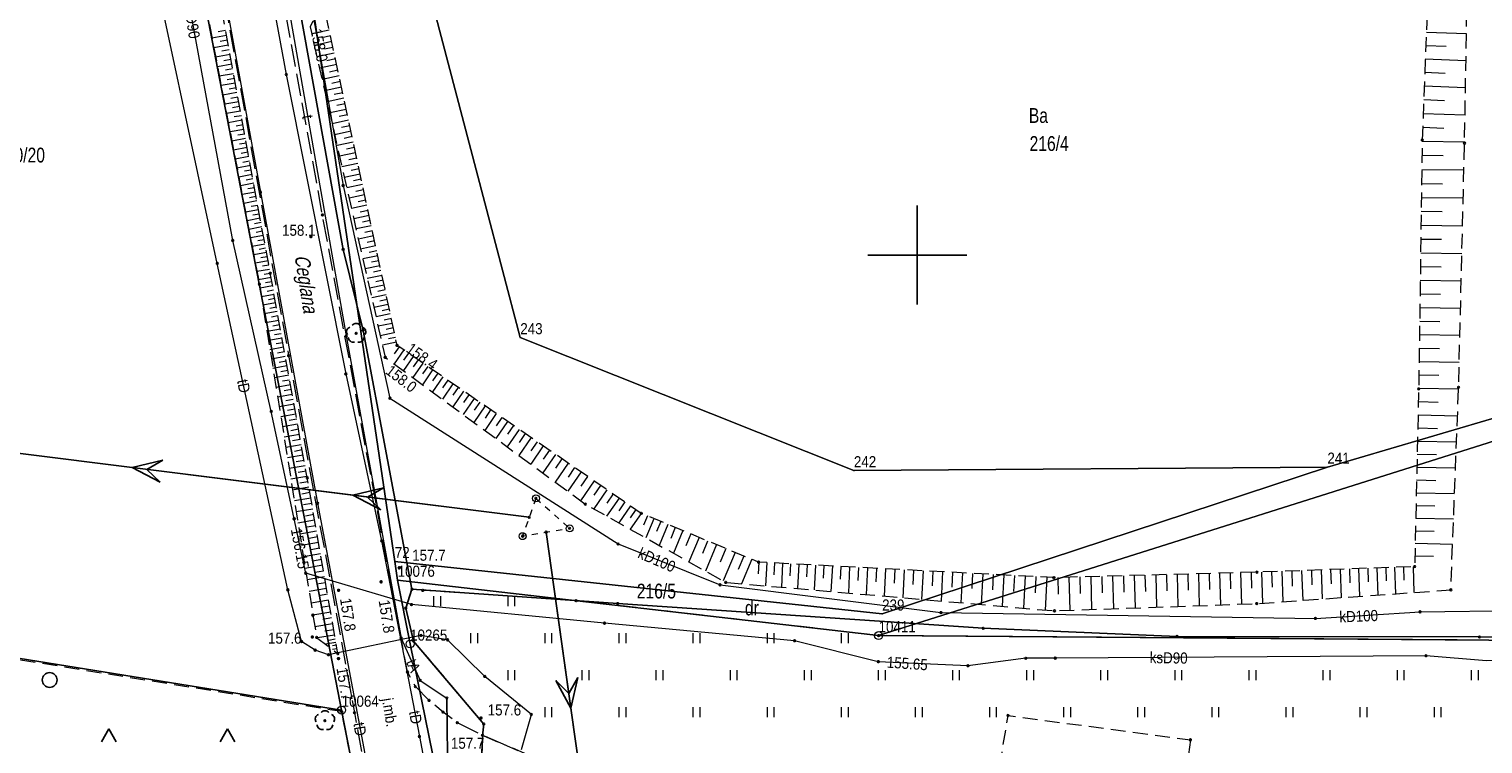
# Model space of a CAD drawing. Header units: metres. Extents: x 5548743 to 5556416, y 5707500 to 5714000.
# Tile 80 of 244: x 5554610 to 5554757, y 5709450 to 5709523. Entities that reach past the tile are written whole.
import ezdxf
from ezdxf.enums import TextEntityAlignment as Align

# ---------------------------------------------------------------- set-up
doc = ezdxf.new("R2010")
doc.units = ezdxf.units.M
for name, pattern in [('1.5_0.75', [2.25, 1.5, -0.75]), ('2.25_0.75', [3, 2.25, -0.75]), ('219-1000', [0]), ('otob_1000', [0]), ('suep_wn_1000', [0]), ('supp_1000', [1.25, 0.625, -0.625])]:
    doc.linetypes.add(name, pattern=pattern)
doc.layers.get('0').update_dxf_attribs({"color": 2, "lineweight": 5})
doc.styles.get("Standard").update_dxf_attribs({"font": 'Working1250', "width": 0.75})
doc.linetypes.add('902-1000', pattern='A,5,0,[1,ksztalty.shx,S=1,R=0,X=0,Y=0],5', length=10)

# ---------------------------------------------------------------- blocks, each defined once
blk = doc.blocks.new('203')
at = {"linetype": 'Continuous', "lineweight": 0}
h = blk.add_hatch(color=0, dxfattribs=at)
edge = h.paths.add_edge_path()
edge.add_arc((0, 0), 0.09, 0, 360)
blk = doc.blocks.new('202')
at = {"color": 0, "linetype": 'Continuous', "lineweight": 0}
blk.add_circle((0, 0), 0.4, dxfattribs=at)
blk = doc.blocks.new('TU04')
at = {"color": 0, "linetype": 'Continuous', "lineweight": 13}
for p, q in [((0, 0), (0, 1)), ((0.7, 0), (0.7, 1))]:
    blk.add_line(p, q, dxfattribs=at)
blk = doc.blocks.new('SUEP3')
at = {"color": 0, "linetype": 'Continuous'}
for p, q in [((0, 0), (18.004, 0)), ((18.004, 0), (15.004, 1.125)), ((15.004, 1.125), (16.504, 0)), ((18.004, 0), (15.004, -1.125)), ((16.504, 0), (15.004, -1.125)), ((18.004, 0), (40.504, 0)), ((40.504, 0), (37.504, 1.125)), ((37.504, 1.125), (39.004, 0)), ((40.504, 0), (37.504, -1.125)), ((39.004, 0), (37.504, -1.125))]:
    blk.add_line(p, q, dxfattribs=at)
blk = doc.blocks.new('SM05')
at = {"color": 0, "linetype": 'Continuous', "lineweight": 13}
blk.add_circle((0, 0), 0.35, dxfattribs=at)
blk = doc.blocks.new('PW01')
at = {"linetype": 'Continuous', "lineweight": 13}
h = blk.add_hatch(color=0, dxfattribs=at)
edge = h.paths.add_edge_path()
edge.add_arc((0, 0), 0.18, 0, 360)
blk = doc.blocks.new('OP021')
at = {"linetype": 'Continuous', "lineweight": 13}
h = blk.add_hatch(color=0, dxfattribs=at)
edge = h.paths.add_edge_path()
edge.add_arc((0, 0), 0.1, 0, 360)
at = {"color": 0, "linetype": 'Continuous', "lineweight": -3}
for centre, start, end in [((-0.476, 0.154), 110.388, 213.756), ((0, 0.5), 38.316, 141.684), ((0.476, 0.154), 326.244, 69.612), ((-0.294, -0.404), 182.272, 285.64), ((0.294, -0.404), 254.36, 357.728), ((0.294, -0.404), 254.36, 357.728)]:
    blk.add_arc(centre, 0.5, start, end, dxfattribs=at)
blk = doc.blocks.new('OTZK3')
at = {"color": 0, "linetype": 'Continuous'}
for p, q in [((-0.75, -0.433), (0, 0.866)), ((0, 0.866), (0.75, -0.433))]:
    blk.add_line(p, q, dxfattribs=at)
blk = doc.blocks.new('OTZK1')
at = {"color": 0, "linetype": 'Continuous'}
blk.add_circle((0, 0), 0.75, dxfattribs=at)
blk = doc.blocks.new('PIKIETAW1891')
at = {"color": 0}
blk.add_circle((0, 0), 0.09, dxfattribs=at)
blk = doc.blocks.new('RAMKA1000K')
at = {"color": 0}
for p, q in [((295, 500), (305, 500)), ((300, 495), (300, 500)), ((300, 0), (300, 5)), ((295, 0), (305, 0))]:
    blk.add_line(p, q, dxfattribs=at)

msp = doc.modelspace()

# ---------------------------------------------------------------- linework, layer by layer
at = {"layer": '000 Inne (niezydentyfikowane)', "color": 7, "linetype": 'CONTINUOUS', "lineweight": 18, "flags": 128}
for points in [[(5554630.09, 5709522.23), (5554628.62, 5709521.96)], [(5554630, 5709522.72), (5554629.26, 5709522.59)], [(5554640.48, 5709522.78), (5554638.71, 5709522.4)], [(5554640.61, 5709522.19), (5554639.73, 5709522)], [(5554751.52, 5709522.57), (5554755.57, 5709522.42)], [(5554630.27, 5709521.26), (5554628.81, 5709520.99)], [(5554630.18, 5709521.75), (5554629.45, 5709521.61)], [(5554630.36, 5709520.77), (5554629.63, 5709520.64)], [(5554640.74, 5709521.61), (5554638.98, 5709521.23)], [(5554640.86, 5709521.02), (5554639.99, 5709520.83)], [(5554751.47, 5709521.22), (5554753.51, 5709521.15)], [(5554630.45, 5709520.29), (5554628.99, 5709520.02)], [(5554630.63, 5709519.32), (5554629.18, 5709519.06)], [(5554630.54, 5709519.8), (5554629.81, 5709519.67)], [(5554640.99, 5709520.44), (5554639.24, 5709520.07)], [(5554641.24, 5709519.29), (5554639.5, 5709518.91)], [(5554641.11, 5709519.86), (5554640.24, 5709519.68)], [(5554751.41, 5709519.87), (5554755.52, 5709519.71)], [(5554630.8, 5709518.36), (5554629.36, 5709518.1)], [(5554630.71, 5709518.84), (5554629.99, 5709518.71)], [(5554630.89, 5709517.89), (5554630.17, 5709517.75)], [(5554641.48, 5709518.14), (5554639.76, 5709517.77)], [(5554641.36, 5709518.71), (5554640.5, 5709518.53)], [(5554751.36, 5709518.5), (5554753.43, 5709518.42)], [(5554630.98, 5709517.41), (5554629.55, 5709517.15)], [(5554631.15, 5709516.46), (5554629.73, 5709516.2)], [(5554631.07, 5709516.93), (5554630.35, 5709516.8)], [(5554641.73, 5709517), (5554640.02, 5709516.63)], [(5554641.6, 5709517.57), (5554640.75, 5709517.38)], [(5554641.85, 5709516.43), (5554641, 5709516.25)], [(5554751.31, 5709517.12), (5554755.48, 5709516.96)], [(5554631.33, 5709515.52), (5554629.91, 5709515.26)], [(5554631.24, 5709515.99), (5554630.53, 5709515.86)], [(5554631.41, 5709515.05), (5554630.71, 5709514.92)], [(5554641.97, 5709515.87), (5554640.28, 5709515.51)], [(5554642.09, 5709515.31), (5554641.25, 5709515.13)], [(5554751.26, 5709515.74), (5554753.35, 5709515.66)], [(5554631.5, 5709514.58), (5554630.09, 5709514.32)], [(5554631.67, 5709513.64), (5554630.27, 5709513.39)], [(5554631.59, 5709514.11), (5554630.88, 5709513.98)], [(5554642.21, 5709514.75), (5554640.53, 5709514.39)], [(5554642.45, 5709513.64), (5554640.78, 5709513.28)], [(5554642.33, 5709514.19), (5554641.49, 5709514.01)], [(5554751.2, 5709514.34), (5554755.43, 5709514.18)], [(5554631.84, 5709512.72), (5554630.45, 5709512.46)], [(5554631.76, 5709513.18), (5554631.06, 5709513.05)], [(5554631.93, 5709512.25), (5554631.23, 5709512.13)], [(5554642.69, 5709512.53), (5554641.03, 5709512.18)], [(5554642.57, 5709513.09), (5554641.74, 5709512.91)], [(5554642.8, 5709511.99), (5554641.98, 5709511.81)], [(5554751.15, 5709512.94), (5554753.28, 5709512.85)], [(5554632.01, 5709511.79), (5554630.63, 5709511.54)], [(5554632.18, 5709510.88), (5554630.8, 5709510.62)], [(5554632.1, 5709511.33), (5554631.41, 5709511.21)], [(5554632.26, 5709510.42), (5554631.58, 5709510.29)], [(5554642.92, 5709511.44), (5554641.28, 5709511.09)], [(5554643.04, 5709510.89), (5554642.22, 5709510.72)], [(5554751.1, 5709511.52), (5554755.38, 5709511.46)], [(5554632.35, 5709509.96), (5554630.98, 5709509.71)], [(5554632.51, 5709509.06), (5554631.15, 5709508.81)], [(5554632.43, 5709509.51), (5554631.75, 5709509.38)], [(5554643.16, 5709510.35), (5554641.53, 5709510)], [(5554643.39, 5709509.27), (5554641.77, 5709508.93)], [(5554643.27, 5709509.81), (5554642.46, 5709509.64)], [(5554751.08, 5709510.1), (5554753.21, 5709510.07)], [(5554632.68, 5709508.15), (5554631.33, 5709507.9)], [(5554632.6, 5709508.6), (5554631.92, 5709508.48)], [(5554632.76, 5709507.7), (5554632.09, 5709507.58)], [(5554643.62, 5709508.2), (5554642.01, 5709507.86)], [(5554643.5, 5709508.74), (5554642.7, 5709508.56)], [(5554643.73, 5709507.67), (5554642.93, 5709507.5)], [(5554751.06, 5709508.67), (5554755.31, 5709508.61)], [(5554632.85, 5709507.26), (5554631.5, 5709507.01)], [(5554633.01, 5709506.36), (5554631.67, 5709506.12)], [(5554632.93, 5709506.81), (5554632.26, 5709506.69)], [(5554643.85, 5709507.14), (5554642.25, 5709506.8)], [(5554644.07, 5709506.09), (5554642.49, 5709505.75)], [(5554643.96, 5709506.61), (5554643.17, 5709506.44)], [(5554751.04, 5709507.25), (5554753.16, 5709507.22)], [(5554633.17, 5709505.48), (5554631.84, 5709505.23)], [(5554633.34, 5709504.59), (5554632.01, 5709504.35)], [(5554633.09, 5709505.92), (5554632.42, 5709505.8)], [(5554633.25, 5709505.03), (5554632.59, 5709504.91)], [(5554644.3, 5709505.04), (5554642.73, 5709504.7)], [(5554644.19, 5709505.56), (5554643.4, 5709505.39)], [(5554644.41, 5709504.52), (5554643.63, 5709504.35)], [(5554751.02, 5709505.84), (5554755.25, 5709505.78)], [(5554633.5, 5709503.72), (5554632.18, 5709503.47)], [(5554633.42, 5709504.15), (5554632.76, 5709504.03)], [(5554633.58, 5709503.28), (5554632.92, 5709503.16)], [(5554644.52, 5709504), (5554642.97, 5709503.67)], [(5554644.63, 5709503.48), (5554643.86, 5709503.32)], [(5554750.98, 5709503.02), (5554755.18, 5709502.96)], [(5554751, 5709504.43), (5554753.1, 5709504.4)], [(5554633.66, 5709502.84), (5554632.35, 5709502.6)], [(5554633.82, 5709501.98), (5554632.52, 5709501.74)], [(5554633.74, 5709502.41), (5554633.08, 5709502.29)], [(5554644.74, 5709502.97), (5554643.2, 5709502.64)], [(5554644.96, 5709501.95), (5554643.43, 5709501.62)], [(5554644.85, 5709502.46), (5554644.08, 5709502.29)], [(5554750.96, 5709501.62), (5554753.05, 5709501.59)], [(5554633.98, 5709501.11), (5554632.68, 5709500.87)], [(5554634.13, 5709500.25), (5554632.85, 5709500.02)], [(5554633.9, 5709501.54), (5554633.25, 5709501.42)], [(5554634.05, 5709500.68), (5554633.41, 5709500.56)], [(5554645.18, 5709500.93), (5554643.66, 5709500.6)], [(5554645.07, 5709501.44), (5554644.31, 5709501.27)], [(5554645.29, 5709500.43), (5554644.53, 5709500.26)], [(5554750.94, 5709500.22), (5554755.11, 5709500.16)], [(5554634.29, 5709499.4), (5554633.01, 5709499.17)], [(5554634.21, 5709499.83), (5554633.57, 5709499.71)], [(5554634.37, 5709498.98), (5554633.73, 5709498.86)], [(5554645.4, 5709499.92), (5554643.89, 5709499.6)], [(5554645.61, 5709498.92), (5554644.12, 5709498.6)], [(5554645.51, 5709499.42), (5554644.75, 5709499.26)], [(5554750.92, 5709498.83), (5554753, 5709498.8)], [(5554634.45, 5709498.55), (5554633.17, 5709498.32)], [(5554634.6, 5709497.71), (5554633.34, 5709497.48)], [(5554634.52, 5709498.13), (5554633.89, 5709498.02)], [(5554634.68, 5709497.29), (5554634.05, 5709497.17)], [(5554645.83, 5709497.93), (5554644.34, 5709497.61)], [(5554645.72, 5709498.43), (5554644.97, 5709498.27)], [(5554645.93, 5709497.44), (5554645.19, 5709497.28)], [(5554750.9, 5709497.44), (5554755.04, 5709497.38)], [(5554634.75, 5709496.87), (5554633.49, 5709496.64)], [(5554634.91, 5709496.01), (5554633.62, 5709495.78)], [(5554634.83, 5709496.44), (5554634.19, 5709496.32)], [(5554646.04, 5709496.95), (5554644.56, 5709496.63)], [(5554646.25, 5709495.97), (5554644.78, 5709495.66)], [(5554646.14, 5709496.46), (5554645.41, 5709496.3)], [(5554750.88, 5709496.06), (5554752.94, 5709496.03)], [(5554635.06, 5709495.15), (5554633.76, 5709494.91)], [(5554635.22, 5709494.27), (5554633.91, 5709494.03)], [(5554634.98, 5709495.58), (5554634.34, 5709495.46)], [(5554635.14, 5709494.71), (5554634.49, 5709494.59)], [(5554646.46, 5709495), (5554645, 5709494.69)], [(5554646.35, 5709495.48), (5554645.62, 5709495.33)], [(5554646.56, 5709494.52), (5554645.84, 5709494.36)], [(5554750.86, 5709494.68), (5554754.97, 5709494.62)], [(5554635.38, 5709493.38), (5554634.05, 5709493.14)], [(5554635.3, 5709493.83), (5554634.64, 5709493.71)], [(5554635.46, 5709492.94), (5554634.79, 5709492.81)], [(5554646.66, 5709494.04), (5554645.22, 5709493.73)], [(5554646.87, 5709493.08), (5554645.44, 5709492.78)], [(5554646.77, 5709493.56), (5554646.05, 5709493.41)], [(5554750.84, 5709493.31), (5554752.89, 5709493.28)], [(5554635.54, 5709492.49), (5554634.19, 5709492.24)], [(5554635.71, 5709491.58), (5554634.34, 5709491.33)], [(5554635.62, 5709492.03), (5554634.95, 5709491.91)], [(5554647.07, 5709492.13), (5554645.65, 5709491.83)], [(5554646.97, 5709492.61), (5554646.26, 5709492.45)], [(5554647.18, 5709491.66), (5554646.47, 5709491.5)], [(5554750.82, 5709491.94), (5554754.91, 5709491.88)], [(5554635.87, 5709490.66), (5554634.49, 5709490.41)], [(5554635.79, 5709491.12), (5554635.1, 5709490.99)], [(5554635.96, 5709490.19), (5554635.26, 5709490.07)], [(5554647.28, 5709491.17), (5554645.87, 5709490.86)], [(5554648.02, 5709490.39), (5554647.05, 5709488.98)], [(5554647.55, 5709490.71), (5554647.07, 5709490.01)], [(5554648.5, 5709490.06), (5554648.01, 5709489.35)], [(5554750.8, 5709490.57), (5554752.84, 5709490.54)], [(5554636.04, 5709489.72), (5554634.64, 5709489.47)], [(5554636.21, 5709488.78), (5554634.79, 5709488.52)], [(5554636.13, 5709489.25), (5554635.42, 5709489.13)], [(5554636.3, 5709488.3), (5554635.59, 5709488.17)], [(5554648.98, 5709489.73), (5554647.99, 5709488.29)], [(5554649.96, 5709489.06), (5554648.95, 5709487.59)], [(5554649.47, 5709489.39), (5554648.97, 5709488.67)], [(5554650.95, 5709488.37), (5554649.92, 5709486.87)], [(5554650.45, 5709488.71), (5554649.94, 5709487.97)], [(5554750.78, 5709489.21), (5554754.84, 5709489.15)], [(5554636.38, 5709487.82), (5554634.95, 5709487.56)], [(5554636.56, 5709486.86), (5554635.11, 5709486.59)], [(5554636.47, 5709487.34), (5554635.75, 5709487.21)], [(5554651.97, 5709487.67), (5554650.92, 5709486.14)], [(5554651.46, 5709488.02), (5554650.94, 5709487.26)], [(5554653.01, 5709486.95), (5554651.94, 5709485.39)], [(5554652.49, 5709487.31), (5554651.96, 5709486.54)], [(5554750.76, 5709487.86), (5554752.78, 5709487.83)], [(5554636.74, 5709485.88), (5554635.27, 5709485.61)], [(5554636.65, 5709486.37), (5554635.92, 5709486.24)], [(5554636.83, 5709485.38), (5554636.09, 5709485.25)], [(5554654.07, 5709486.22), (5554652.98, 5709484.63)], [(5554653.54, 5709486.59), (5554653, 5709485.8)], [(5554655.16, 5709485.48), (5554654.04, 5709483.85)], [(5554654.61, 5709485.85), (5554654.06, 5709485.05)], [(5554750.74, 5709486.5), (5554754.77, 5709486.45)], [(5554636.92, 5709484.88), (5554635.43, 5709484.61)], [(5554637.01, 5709484.38), (5554636.26, 5709484.25)], [(5554656.26, 5709484.72), (5554655.12, 5709483.05)], [(5554655.71, 5709485.1), (5554655.14, 5709484.28)], [(5554657.39, 5709483.94), (5554656.22, 5709482.24)], [(5554656.82, 5709484.33), (5554656.25, 5709483.49)], [(5554750.71, 5709485.16), (5554752.72, 5709485.11)], [(5554637.1, 5709483.88), (5554635.59, 5709483.61)], [(5554637.28, 5709482.86), (5554635.75, 5709482.59)], [(5554637.19, 5709483.37), (5554636.43, 5709483.24)], [(5554658.54, 5709483.15), (5554657.35, 5709481.42)], [(5554657.96, 5709483.54), (5554657.37, 5709482.69)], [(5554659.13, 5709482.74), (5554658.52, 5709481.87)], [(5554750.65, 5709482.49), (5554752.63, 5709482.44)], [(5554750.68, 5709483.82), (5554754.67, 5709483.73)], [(5554637.47, 5709481.83), (5554635.92, 5709481.55)], [(5554637.37, 5709482.35), (5554636.61, 5709482.21)], [(5554637.56, 5709481.31), (5554636.78, 5709481.17)], [(5554659.72, 5709482.34), (5554658.5, 5709480.57)], [(5554660.92, 5709481.51), (5554659.68, 5709479.71)], [(5554660.31, 5709481.93), (5554659.7, 5709481.03)], [(5554661.53, 5709481.09), (5554660.9, 5709480.18)], [(5554750.62, 5709481.16), (5554754.57, 5709481.07)], [(5554637.66, 5709480.79), (5554636.09, 5709480.51)], [(5554637.85, 5709479.73), (5554636.26, 5709479.45)], [(5554637.75, 5709480.26), (5554636.96, 5709480.12)], [(5554662.14, 5709480.67), (5554660.88, 5709478.83)], [(5554663.39, 5709479.81), (5554662.1, 5709477.93)], [(5554662.76, 5709480.24), (5554662.12, 5709479.31)], [(5554750.59, 5709479.84), (5554752.55, 5709479.8)], [(5554638.04, 5709478.66), (5554636.43, 5709478.37)], [(5554637.94, 5709479.2), (5554637.14, 5709479.06)], [(5554638.14, 5709478.12), (5554637.33, 5709477.98)], [(5554664.67, 5709478.93), (5554663.35, 5709477.01)], [(5554664.03, 5709479.37), (5554663.37, 5709478.42)], [(5554665.97, 5709478.03), (5554664.62, 5709476.07)], [(5554665.32, 5709478.48), (5554664.65, 5709477.51)], [(5554750.56, 5709478.53), (5554754.47, 5709478.44)], [(5554638.23, 5709477.58), (5554636.61, 5709477.29)], [(5554638.33, 5709477.04), (5554637.51, 5709476.89)], [(5554667.3, 5709477.12), (5554665.92, 5709475.12)], [(5554666.63, 5709477.58), (5554665.95, 5709476.59)], [(5554667.95, 5709476.67), (5554667.27, 5709475.67)], [(5554750.53, 5709477.23), (5554752.47, 5709477.18)], [(5554638.43, 5709476.49), (5554636.78, 5709476.2)], [(5554638.62, 5709475.39), (5554636.96, 5709475.1)], [(5554638.52, 5709475.94), (5554637.7, 5709475.79)], [(5554668.59, 5709476.23), (5554667.26, 5709474.29)], [(5554669.81, 5709475.39), (5554668.56, 5709473.57)], [(5554669.21, 5709475.8), (5554668.57, 5709474.86)], [(5554750.5, 5709475.93), (5554754.37, 5709475.84)], [(5554638.81, 5709474.27), (5554637.14, 5709473.98)], [(5554638.71, 5709474.83), (5554637.88, 5709474.69)], [(5554638.91, 5709473.71), (5554638.07, 5709473.57)], [(5554670.96, 5709474.6), (5554669.78, 5709472.88)], [(5554670.4, 5709474.99), (5554669.79, 5709474.1)], [(5554671.51, 5709474.22), (5554670.94, 5709473.39)], [(5554672.06, 5709473.84), (5554670.95, 5709472.23)], [(5554750.47, 5709474.64), (5554752.39, 5709474.6)], [(5554639.01, 5709473.15), (5554637.32, 5709472.86)], [(5554639.1, 5709472.59), (5554638.26, 5709472.44)], [(5554672.69, 5709473.58), (5554672.3, 5709472.64)], [(5554673.35, 5709473.3), (5554672.54, 5709471.35)], [(5554674.04, 5709473.02), (5554673.62, 5709472)], [(5554674.75, 5709472.72), (5554673.87, 5709470.6)], [(5554675.5, 5709472.41), (5554675.04, 5709471.31)], [(5554750.44, 5709473.36), (5554754.27, 5709473.27)], [(5554639.2, 5709472.02), (5554637.51, 5709471.73)], [(5554639.4, 5709470.88), (5554637.69, 5709470.59)], [(5554639.3, 5709471.45), (5554638.45, 5709471.31)], [(5554676.27, 5709472.09), (5554675.32, 5709469.8)], [(5554677.08, 5709471.75), (5554676.58, 5709470.56)], [(5554677.91, 5709471.41), (5554676.88, 5709468.93)], [(5554678.78, 5709471.04), (5554678.25, 5709469.76)], [(5554679.69, 5709470.67), (5554678.57, 5709467.99)], [(5554750.38, 5709470.81), (5554754.17, 5709470.72)], [(5554750.41, 5709472.08), (5554752.32, 5709472.04)], [(5554639.6, 5709469.73), (5554637.88, 5709469.43)], [(5554639.5, 5709470.31), (5554638.64, 5709470.16)], [(5554680.62, 5709470.28), (5554680.04, 5709468.89)], [(5554681.57, 5709469.89), (5554680.36, 5709466.99)], [(5554682.45, 5709469.52), (5554681.88, 5709468.15)], [(5554683.25, 5709469.19), (5554682.22, 5709466.71)], [(5554750.35, 5709469.55), (5554752.24, 5709469.5)], [(5554639.8, 5709468.58), (5554638.06, 5709468.27)], [(5554639.7, 5709469.16), (5554638.84, 5709469.01)], [(5554639.9, 5709467.99), (5554639.03, 5709467.84)], [(5554683.97, 5709468.9), (5554683.91, 5709467.73)], [(5554684.76, 5709468.86), (5554684.64, 5709466.5)], [(5554685.56, 5709468.82), (5554685.49, 5709467.62)], [(5554686.36, 5709468.77), (5554686.24, 5709466.36)], [(5554687.18, 5709468.73), (5554687.11, 5709467.51)], [(5554688, 5709468.69), (5554687.87, 5709466.22)], [(5554688.84, 5709468.64), (5554688.77, 5709467.4)], [(5554689.68, 5709468.6), (5554689.55, 5709466.08)], [(5554690.53, 5709468.55), (5554690.47, 5709467.28)], [(5554691.4, 5709468.51), (5554691.26, 5709465.93)], [(5554692.27, 5709468.46), (5554692.2, 5709467.16)], [(5554693.15, 5709468.42), (5554693.02, 5709465.78)], [(5554694.05, 5709468.37), (5554693.98, 5709467.03)], [(5554694.95, 5709468.32), (5554694.81, 5709465.62)], [(5554695.87, 5709468.27), (5554695.79, 5709466.91)], [(5554696.79, 5709468.22), (5554696.64, 5709465.46)], [(5554697.72, 5709468.18), (5554697.65, 5709466.78)], [(5554698.67, 5709468.13), (5554698.52, 5709465.3)], [(5554699.63, 5709468.08), (5554699.55, 5709466.65)], [(5554700.59, 5709468.02), (5554700.44, 5709465.13)], [(5554701.57, 5709467.97), (5554701.5, 5709466.51)], [(5554702.56, 5709467.92), (5554702.41, 5709464.96)], [(5554703.56, 5709467.87), (5554703.49, 5709466.37)], [(5554704.58, 5709467.82), (5554704.42, 5709464.79)], [(5554705.6, 5709467.76), (5554705.52, 5709466.23)], [(5554706.64, 5709467.71), (5554706.47, 5709464.61)], [(5554728.45, 5709467.72), (5554728.54, 5709464.49)], [(5554729.52, 5709467.75), (5554729.57, 5709466.14)], [(5554730.59, 5709467.78), (5554730.68, 5709464.57)], [(5554731.66, 5709467.81), (5554731.7, 5709466.21)], [(5554732.72, 5709467.84), (5554732.8, 5709464.64)], [(5554733.78, 5709467.86), (5554733.82, 5709466.27)], [(5554734.82, 5709467.9), (5554734.94, 5709464.74)], [(5554735.86, 5709467.93), (5554735.91, 5709466.37)], [(5554736.88, 5709467.97), (5554736.99, 5709464.89)], [(5554737.89, 5709468.01), (5554737.95, 5709466.48)], [(5554738.89, 5709468.04), (5554739, 5709465.03)], [(5554739.88, 5709468.08), (5554739.94, 5709466.59)], [(5554740.86, 5709468.11), (5554740.97, 5709465.17)], [(5554741.83, 5709468.15), (5554741.88, 5709466.69)], [(5554742.78, 5709468.18), (5554742.88, 5709465.3)], [(5554743.73, 5709468.21), (5554743.78, 5709466.79)], [(5554744.66, 5709468.25), (5554744.76, 5709465.44)], [(5554745.58, 5709468.28), (5554745.63, 5709466.89)], [(5554746.49, 5709468.31), (5554746.59, 5709465.57)], [(5554747.4, 5709468.35), (5554747.45, 5709466.99)], [(5554748.29, 5709468.38), (5554748.39, 5709465.69)], [(5554749.2, 5709468.41), (5554749.25, 5709467.08)], [(5554750.17, 5709468.44), (5554750.26, 5709465.83)], [(5554640.01, 5709467.41), (5554638.25, 5709467.1)], [(5554640.21, 5709466.23), (5554638.44, 5709465.92)], [(5554640.11, 5709466.82), (5554639.23, 5709466.67)], [(5554707.68, 5709467.65), (5554707.6, 5709466.09)], [(5554708.74, 5709467.6), (5554708.58, 5709464.43)], [(5554709.82, 5709467.54), (5554709.73, 5709465.94)], [(5554710.9, 5709467.48), (5554710.73, 5709464.24)], [(5554712, 5709467.43), (5554711.91, 5709465.79)], [(5554713.1, 5709467.37), (5554712.93, 5709464.05)], [(5554714.22, 5709467.34), (5554714.27, 5709465.66)], [(5554715.34, 5709467.37), (5554715.42, 5709464.03)], [(5554716.45, 5709467.4), (5554716.49, 5709465.73)], [(5554717.55, 5709467.43), (5554717.64, 5709464.1)], [(5554718.66, 5709467.46), (5554718.7, 5709465.8)], [(5554719.76, 5709467.49), (5554719.85, 5709464.18)], [(5554720.86, 5709467.52), (5554720.9, 5709465.87)], [(5554721.95, 5709467.55), (5554722.04, 5709464.26)], [(5554723.04, 5709467.58), (5554723.09, 5709465.94)], [(5554724.13, 5709467.61), (5554724.22, 5709464.34)], [(5554725.22, 5709467.63), (5554725.26, 5709466.01)], [(5554726.3, 5709467.66), (5554726.38, 5709464.42)], [(5554727.37, 5709467.69), (5554727.42, 5709466.07)], [(5554640.42, 5709465.04), (5554638.64, 5709464.73)], [(5554640.31, 5709465.64), (5554639.43, 5709465.48)], [(5554640.63, 5709463.85), (5554638.83, 5709463.54)], [(5554640.52, 5709464.45), (5554639.63, 5709464.29)], [(5554640.83, 5709462.65), (5554639.03, 5709462.34)], [(5554640.73, 5709463.25), (5554639.83, 5709463.09)], [(5554640.94, 5709462.06), (5554640.03, 5709461.91)], [(5554641.03, 5709461.52), (5554639.29, 5709461.22)], [(5554641.16, 5709460.77), (5554640.11, 5709460.59)], [(5554641.1, 5709461.1), (5554640.43, 5709460.98)], [(5554641.21, 5709460.48), (5554640.82, 5709460.41)], [(5554641.27, 5709460.12), (5554640.82, 5709460.04)]]:
    msp.add_lwpolyline(points, dxfattribs=at)
at = {"layer": '217-kontur klasyfikacyjny', "color": 3, "linetype": 'CONTINUOUS', "lineweight": 18, "flags": 128}
for points in [[(5554641.74, 5709453.92), (5554624.86, 5709541.35)], [(5554603.31, 5709460.1), (5554641.74, 5709453.92)]]:
    msp.add_lwpolyline(points, dxfattribs=at)
at = {"layer": '218-kontur użytku gruntowego', "color": 3, "linetype": 'CONTINUOUS', "lineweight": 18, "flags": 128}
for points in [[(5554635.85, 5709545.24), (5554647.12, 5709468.97)], [(5554647.12, 5709468.97), (5554635.85, 5709545.24)], [(5554656.24, 5709505.29), (5554646.14, 5709543.75)], [(5554646.14, 5709543.75), (5554656.24, 5709505.29)], [(5554641.74, 5709453.92), (5554624.86, 5709541.35)], [(5554624.86, 5709541.35), (5554641.74, 5709453.92)], [(5554659.82, 5709491.64), (5554656.24, 5709505.29)], [(5554656.24, 5709505.29), (5554659.82, 5709491.64)], [(5554693.58, 5709478.17), (5554659.82, 5709491.64)], [(5554659.82, 5709491.64), (5554693.58, 5709478.17)], [(5554773.55, 5709487.96), (5554741.5, 5709478.53)], [(5554741.5, 5709478.53), (5554773.55, 5709487.96)], [(5554696.08, 5709461.46), (5554773.37, 5709485.9)], [(5554741.5, 5709478.53), (5554693.58, 5709478.17)], [(5554693.58, 5709478.17), (5554741.5, 5709478.53)], [(5554741.5, 5709478.53), (5554696.44, 5709463.66)], [(5554696.44, 5709463.66), (5554741.5, 5709478.53)], [(5554696.44, 5709463.66), (5554647.12, 5709468.97)], [(5554647.12, 5709468.97), (5554647.41, 5709467.08)], [(5554647.12, 5709468.97), (5554696.44, 5709463.66)], [(5554647.41, 5709467.08), (5554647.12, 5709468.97)], [(5554647.41, 5709467.08), (5554696.08, 5709461.46)], [(5554647.41, 5709467.08), (5554648.67, 5709460.61)], [(5554696.08, 5709461.46), (5554647.41, 5709467.08)], [(5554648.67, 5709460.61), (5554647.41, 5709467.08)], [(5554648.67, 5709460.61), (5554652.12, 5709443.72)], [(5554652.12, 5709443.72), (5554648.67, 5709460.61)], [(5554771.07, 5709460.89), (5554696.08, 5709461.46)], [(5554641.74, 5709453.92), (5554603.31, 5709460.1)], [(5554603.31, 5709460.1), (5554641.74, 5709453.92)], [(5554651.5, 5709403.86), (5554641.74, 5709453.92)], [(5554641.74, 5709453.92), (5554651.5, 5709403.86)]]:
    msp.add_lwpolyline(points, dxfattribs=at)
at = {"layer": '219-działka ewidencyjna', "color": 7, "linetype": '219-1000', "lineweight": 18, "flags": 128}
for points in [[(5554632.15, 5709570.19), (5554647.12, 5709468.97)], [(5554646.14, 5709543.75), (5554659.82, 5709491.64)], [(5554624.86, 5709541.35), (5554641.74, 5709453.92)], [(5554659.82, 5709491.64), (5554693.58, 5709478.17)], [(5554773.55, 5709487.96), (5554741.5, 5709478.53)], [(5554773.37, 5709485.9), (5554696.08, 5709461.46)], [(5554693.58, 5709478.17), (5554741.5, 5709478.53)], [(5554741.5, 5709478.53), (5554696.44, 5709463.66)], [(5554647.12, 5709468.97), (5554647.41, 5709467.08)], [(5554647.12, 5709468.97), (5554696.44, 5709463.66)], [(5554647.41, 5709467.08), (5554696.08, 5709461.46)], [(5554647.41, 5709467.08), (5554648.67, 5709460.61)], [(5554648.67, 5709460.61), (5554652.12, 5709443.72)], [(5554696.08, 5709461.46), (5554771.07, 5709460.89)], [(5554641.74, 5709453.92), (5554603.31, 5709460.1)], [(5554651.5, 5709403.86), (5554641.74, 5709453.92)]]:
    msp.add_lwpolyline(points, dxfattribs=at)
at = {"layer": 'brama', "color": 7, "linetype": 'otob_1000', "lineweight": 18, "flags": 128}
msp.add_lwpolyline([(5554656, 5709451.36), (5554655.85, 5709447.23)], dxfattribs=at)
at = {"layer": 'jezdnia', "color": 7, "linetype": '2.25_0.75', "lineweight": 18, "flags": 128}
for points in [[(5554658.91, 5709371.87), (5554664.53, 5709372.48), (5554659.59, 5709396.48), (5554650.9, 5709444.26), (5554651.28, 5709445.47), (5554651.86, 5709446.44), (5554652.7, 5709447.03), (5554653.9, 5709447.4), (5554654.71, 5709447.41), (5554655.85, 5709447.23), (5554656, 5709451.36), (5554653.44, 5709452.64), (5554652, 5709453.72), (5554650.59, 5709454.9), (5554649.2, 5709456.29), (5554648.4, 5709457.78), (5554639.8, 5709504.06), (5554632.33, 5709545.21), (5554629.23, 5709561.24), (5554627.12, 5709570.55), (5554621.55, 5709603.11), (5554618.97, 5709615.17), (5554615.23, 5709635.78), (5554612.33, 5709652.7), (5554606.36, 5709651.55), (5554608.39, 5709640.6), (5554611.47, 5709624.79), (5554615.91, 5709599.59), (5554620.58, 5709573.98), (5554624.02, 5709556.46), (5554630.29, 5709523.6), (5554636.37, 5709489.81), (5554643.04, 5709453.66), (5554650.3, 5709414.32)], [(5554655.85, 5709447.23), (5554676.6, 5709437.82), (5554685.33, 5709434.23), (5554692.83, 5709431.86), (5554692.5, 5709432.29), (5554704.87, 5709428.45), (5554705.72, 5709431.93), (5554693.8, 5709436.12), (5554686.67, 5709438.35), (5554678.15, 5709441.88), (5554656, 5709451.36)]]:
    msp.add_lwpolyline(points, close=True, dxfattribs=at)
at = {"layer": 'obudowa ochronna przewodu', "color": 7, "linetype": 'CONTINUOUS', "lineweight": 25, "flags": 128}
msp.add_lwpolyline([(5554652.51, 5709443.5), (5554652.39, 5709455.14)], dxfattribs=at)
at = {"layer": 'ogrodzenie trwałe', "color": 7, "linetype": '902-1000', "lineweight": 25, "flags": 128}
for points in [[(5554648.86, 5709466.15), (5554643.91, 5709492.37), (5554641.9, 5709500.57), (5554630.47, 5709563.93), (5554629.61, 5709579.45), (5554629.45, 5709582.41), (5554624.87, 5709615.48)], [(5554648.86, 5709466.15), (5554648.23, 5709464.25), (5554649.01, 5709460.91), (5554656.12, 5709452.5), (5554656, 5709451.36)], [(5554648.86, 5709466.15), (5554669.68, 5709464.7), (5554706.67, 5709462.2), (5554726.29, 5709461.38), (5554756.89, 5709461.32), (5554778.66, 5709461.29), (5554805.35, 5709454.43), (5554810.55, 5709460.19), (5554840.58, 5709457.83), (5554834.53, 5709422.53), (5554832.35, 5709410.28), (5554831.48, 5709406.36), (5554825.25, 5709374.48), (5554810.05, 5709296.6), (5554795.08, 5709306.35), (5554793.8, 5709300.1), (5554775, 5709313.63), (5554743.52, 5709348.14), (5554699.15, 5709349.73)]]:
    msp.add_lwpolyline(points, dxfattribs=at)
at = {"layer": 'przewód elektroenergetyczny wysokiego napięcia', "color": 1, "linetype": 'suep_wn_1000', "lineweight": 18, "flags": 128}
for points in [[(5554538.84, 5709488.72), (5554660.73, 5709473.44)], [(5554660.73, 5709473.44), (5554538.84, 5709488.72)], [(5554662.44, 5709471.93), (5554679.64, 5709349.23)]]:
    msp.add_lwpolyline(points, dxfattribs=at)
at = {"layer": 'przewód kanalizacyjny', "color": 34, "linetype": 'CONTINUOUS', "lineweight": 18, "flags": 128}
for points in [[(5554733.3, 5709581.48), (5554720.41, 5709580.12), (5554678.09, 5709577.67), (5554631.02, 5709575.06), (5554632.06, 5709562.27), (5554637.77, 5709530.33), (5554641.89, 5709507.04), (5554646.63, 5709485.5), (5554669.73, 5709470.74), (5554680.04, 5709466.6), (5554702.39, 5709463.79), (5554740.29, 5709463.2), (5554750.88, 5709463.87), (5554780.95, 5709464.28)], [(5554842.08, 5709417.3), (5554842.25, 5709418.4), (5554836.18, 5709419.49), (5554838.34, 5709436.39), (5554839.81, 5709447.98), (5554797.81, 5709452.3), (5554792.63, 5709452.85), (5554781.04, 5709459.81), (5554757.59, 5709458.92), (5554751.48, 5709459.42), (5554713.96, 5709459.18), (5554710.97, 5709459.16), (5554705.12, 5709458.41), (5554696.05, 5709458.82), (5554687.58, 5709460.94), (5554668.34, 5709462.72), (5554648.81, 5709464.6), (5554638.11, 5709467.77), (5554634.62, 5709484.16), (5554630.72, 5709501.47), (5554626.03, 5709527), (5554621.64, 5709547.97)]]:
    msp.add_lwpolyline(points, dxfattribs=at)
at = {"layer": 'przewód telekomunikacyjny podziemny', "color": 30, "linetype": 'CONTINUOUS', "lineweight": 18, "flags": 128}
for points in [[(5554612.33, 5709652.7), (5554619.55, 5709609.98), (5554623.12, 5709589.54), (5554629.02, 5709556.89), (5554636.14, 5709518.27), (5554642.17, 5709487.96), (5554645.79, 5709471.05), (5554649.61, 5709451.24), (5554662.91, 5709380.65), (5554664.92, 5709368.69), (5554670.16, 5709351.61), (5554673.16, 5709333.79), (5554678.66, 5709299.63), (5554685.34, 5709263.51), (5554690.84, 5709235.53), (5554692.14, 5709229.68), (5554697.24, 5709225.07)], [(5554617.57, 5709627.13), (5554626.14, 5709581.23), (5554633.6, 5709540.88), (5554642.21, 5709491.81), (5554647.76, 5709461.21), (5554649.7, 5709456.93), (5554652.39, 5709455.14), (5554652.51, 5709443.5)], [(5554611.99, 5709620), (5554619.29, 5709585.94), (5554626.13, 5709546.96), (5554633.52, 5709506.36), (5554639.31, 5709474.86), (5554643.97, 5709450.04), (5554648.73, 5709423.61), (5554655.96, 5709386.68), (5554660.9, 5709362.42)], [(5554659.95, 5709449.93), (5554660.94, 5709453.48), (5554656.22, 5709457.33), (5554652.46, 5709461.03), (5554649.77, 5709461.48), (5554640.41, 5709459.52), (5554639.06, 5709459.99), (5554637.68, 5709460.86), (5554636.3, 5709466.1), (5554629.15, 5709499.15), (5554621.43, 5709535.3), (5554620.77, 5709538.78), (5554619.29, 5709542.63), (5554617.62, 5709548.65)]]:
    msp.add_lwpolyline(points, dxfattribs=at)
at = {"layer": 'skarpa nieumocniona', "color": 7, "linetype": '1.5_0.75', "lineweight": 18, "flags": 128}
for points in [[(5554613.55, 5709609.8), (5554614.32, 5709602.15), (5554615.19, 5709593.89), (5554615.72, 5709590.64), (5554621.43, 5709560.7), (5554623.75, 5709547.62), (5554624.93, 5709541.12), (5554633.42, 5709497.04), (5554638.83, 5709463.53), (5554639.21, 5709461.28), (5554641.36, 5709459.63), (5554638.26, 5709477.44), (5554634.52, 5709498.15), (5554628.08, 5709533.17), (5554624.15, 5709554.27), (5554618.08, 5709585.95)], [(5554613.55, 5709609.8), (5554614.32, 5709602.15), (5554615.19, 5709593.89), (5554615.72, 5709590.64), (5554621.43, 5709560.7), (5554623.75, 5709547.62), (5554624.93, 5709541.12), (5554633.42, 5709497.04), (5554638.83, 5709463.53), (5554639.21, 5709461.28), (5554641.36, 5709459.63), (5554638.26, 5709477.44), (5554634.52, 5709498.15), (5554628.08, 5709533.17), (5554624.15, 5709554.27), (5554618.08, 5709585.95)], [(5554639.86, 5709525.68), (5554638.55, 5709523.11), (5554646.15, 5709489.64), (5554666.4, 5709474.77), (5554680.61, 5709466.85), (5554713.88, 5709463.97), (5554734.35, 5709464.7), (5554753.99, 5709466.09), (5554754.78, 5709486.6), (5554755.38, 5709511.33), (5554755.81, 5709536.31), (5554756.26, 5709561.22), (5554756.74, 5709573.25), (5554755.99, 5709576.62), (5554752.46, 5709580.51), (5554746.98, 5709581.26), (5554708.92, 5709579.01), (5554678.41, 5709577.32), (5554643.89, 5709575.14), (5554636.03, 5709570.89), (5554631.69, 5709562.74), (5554634.42, 5709562.31), (5554638.29, 5709569.5), (5554652.29, 5709573.53), (5554679.25, 5709573.91), (5554708.96, 5709575.66), (5554732.15, 5709576.75), (5554746.94, 5709577.34), (5554751.11, 5709575.48), (5554753.07, 5709571.52), (5554752.58, 5709561.31), (5554752.04, 5709536.31), (5554751.1, 5709511.64), (5554750.74, 5709486.44), (5554750.33, 5709468.45), (5554734.38, 5709467.88), (5554713.81, 5709467.33), (5554683.94, 5709468.9), (5554672.06, 5709473.84), (5554647.35, 5709490.85)], [(5554639.86, 5709525.68), (5554638.55, 5709523.11), (5554646.15, 5709489.64), (5554666.4, 5709474.77), (5554680.61, 5709466.85), (5554713.88, 5709463.97), (5554734.35, 5709464.7), (5554753.99, 5709466.09), (5554754.78, 5709486.6), (5554755.38, 5709511.33), (5554755.81, 5709536.31), (5554756.26, 5709561.22), (5554756.74, 5709573.25), (5554755.99, 5709576.62), (5554752.46, 5709580.51), (5554746.98, 5709581.26), (5554708.92, 5709579.01), (5554678.41, 5709577.32), (5554643.89, 5709575.14), (5554636.03, 5709570.89), (5554631.69, 5709562.74), (5554634.42, 5709562.31), (5554638.29, 5709569.5), (5554652.29, 5709573.53), (5554679.25, 5709573.91), (5554708.96, 5709575.66), (5554732.15, 5709576.75), (5554746.94, 5709577.34), (5554751.11, 5709575.48), (5554753.07, 5709571.52), (5554752.58, 5709561.31), (5554752.04, 5709536.31), (5554751.1, 5709511.64), (5554750.74, 5709486.44), (5554750.33, 5709468.45), (5554734.38, 5709467.88), (5554713.81, 5709467.33), (5554683.94, 5709468.9), (5554672.06, 5709473.84), (5554647.35, 5709490.85)]]:
    msp.add_lwpolyline(points, close=True, dxfattribs=at)
at = {"layer": 'słup przewodów napowietrznych', "color": 7, "linetype": 'supp_1000', "lineweight": 18, "flags": 128}
for points in [[(5554661.4, 5709475.36), (5554660.05, 5709471.53), (5554664.82, 5709472.32)], [(5554661.4, 5709475.36), (5554664.82, 5709472.32)]]:
    msp.add_lwpolyline(points, dxfattribs=at)
at = {"layer": 'teren zalesiony', "color": 7, "linetype": '1.5_0.75', "lineweight": 18, "flags": 128}
msp.add_lwpolyline([(5554677.26, 5709263.47), (5554651.5, 5709403.86), (5554641.75, 5709453.76), (5554550.35, 5709468.43), (5554462.74, 5709482.49), (5554433.1, 5709257.27), (5554664.37, 5709223.95), (5554674.34, 5709223.88), (5554680.38, 5709228.29)], close=True, dxfattribs=at)
at = {"layer": 'trawnik', "color": 7, "linetype": '1.5_0.75', "lineweight": 18, "flags": 128}
msp.add_lwpolyline([(5554727.64, 5709450.9), (5554724.68, 5709426.59), (5554757.87, 5709416.95), (5554772.01, 5709415.25), (5554773.26, 5709459.06), (5554780.18, 5709458.78), (5554779.96, 5709450.74), (5554781.85, 5709450.62), (5554781.69, 5709437.99), (5554784.8, 5709437.78), (5554784.01, 5709414.2), (5554789.75, 5709408.83), (5554792.17, 5709408.15), (5554790.41, 5709387.57), (5554802.8, 5709386.67), (5554801.44, 5709375.64), (5554800.91, 5709357.82), (5554768.14, 5709356.77), (5554769.12, 5709369.01), (5554770.38, 5709389.28), (5554738.04, 5709391.38), (5554730.86, 5709389.46), (5554722.77, 5709390.26), (5554724.65, 5709413.05), (5554732.69, 5709412.52), (5554739.64, 5709412.03), (5554753.51, 5709411.17), (5554753.66, 5709414.48), (5554704.87, 5709428.45), (5554692.5, 5709432.29), (5554692.83, 5709431.86), (5554685.33, 5709434.23), (5554676.6, 5709437.82), (5554655.85, 5709447.23), (5554655.76, 5709446.15), (5554654.11, 5709445), (5554652.56, 5709440.96), (5554653.12, 5709437.43), (5554677.02, 5709433.31), (5554717.41, 5709419.25), (5554717.54, 5709416.42), (5554717.62, 5709414.65), (5554719.64, 5709370.88), (5554743.52, 5709348.14), (5554775, 5709313.63), (5554793.8, 5709300.1), (5554795.08, 5709306.35), (5554810.05, 5709296.6), (5554825.25, 5709374.48), (5554831.48, 5709406.36), (5554832.35, 5709410.28), (5554832.75, 5709412.56), (5554839.74, 5709414.78), (5554840.51, 5709419.62), (5554834.53, 5709422.53), (5554797.11, 5709426.1), (5554790.45, 5709426.67), (5554790.88, 5709431.27), (5554797.87, 5709441.66), (5554798.47, 5709447.83), (5554793.98, 5709449.73), (5554780.18, 5709458.78), (5554780.49, 5709460.82), (5554771.07, 5709460.89), (5554696.08, 5709461.46), (5554665.48, 5709465), (5554649.95, 5709466.04), (5554648.86, 5709466.15), (5554648.23, 5709464.25), (5554649.01, 5709460.91), (5554656.12, 5709452.5), (5554656, 5709451.36), (5554678.15, 5709441.88), (5554686.67, 5709438.35), (5554693.8, 5709436.12), (5554705.72, 5709431.93), (5554709.18, 5709453.37)], close=True, dxfattribs=at)

# ---------------------------------------------------------------- block references
at = {"layer": '202-punkt graniczny', "color": 7, "linetype": 'CONTINUOUS', "lineweight": 18}
for p in [(5554696.08, 5709461.46), (5554648.67, 5709460.61), (5554641.74, 5709453.92)]:
    msp.add_blockref('202', p, dxfattribs=at)
at = {"layer": '203-punkt graniczny', "color": 7, "linetype": 'CONTINUOUS', "lineweight": 18}
for p in [(5554659.82, 5709491.64), (5554693.58, 5709478.17), (5554741.5, 5709478.53), (5554647.12, 5709468.97), (5554647.41, 5709467.08), (5554696.44, 5709463.66)]:
    msp.add_blockref('203', p, dxfattribs=at)
at = {"layer": 'drzewo liściaste', "color": 94, "linetype": 'CONTINUOUS', "lineweight": 18}
for p in [(5554643.21, 5709492.07), (5554640.05, 5709452.85)]:
    msp.add_blockref('OP021', p, dxfattribs=at)
at = {"layer": 'pikieta naturalna', "color": 7, "linetype": 'CONTINUOUS', "lineweight": 13}
for p in [(5554638.63, 5709501.86), (5554646.15, 5709489.64), (5554647.35, 5709490.85), (5554647.57, 5709468.32), (5554641.43, 5709466.05), (5554645.73, 5709466.9), (5554638.77, 5709461.32), (5554641.42, 5709459.13), (5554655.84, 5709453.12)]:
    msp.add_blockref('PW01', p, dxfattribs=at)
at = {"layer": 'przewód elektroenergetyczny wysokiego napięcia', "color": 1, "linetype": 'CONTINUOUS', "lineweight": 18}
for p, rotation in [((5554660.73, 5709473.44), 172.855), ((5554662.44, 5709471.93), 277.98)]:
    msp.add_blockref('SUEP3', p, dxfattribs=dict(at, rotation=rotation))
at = {"layer": 'Punkt roboczy BDOT GESUT K1', "color": 6, "linetype": 'CONTINUOUS', "lineweight": 18}
for p in [(5554636.14, 5709518.27), (5554751.1, 5709511.64), (5554755.38, 5709511.33), (5554633.52, 5709506.36), (5554641.89, 5709507.04), (5554639.8, 5709504.06), (5554630.72, 5709501.47), (5554638.63, 5709501.86), (5554641.9, 5709500.57), (5554629.15, 5709499.15), (5554633.42, 5709497.04), (5554634.52, 5709498.15), (5554642.21, 5709491.81), (5554643.21, 5709492.07), (5554643.91, 5709492.37), (5554636.37, 5709489.81), (5554647.35, 5709490.85), (5554647.35, 5709490.85), (5554646.15, 5709489.64), (5554646.15, 5709489.64), (5554642.17, 5709487.96), (5554646.63, 5709485.5), (5554750.74, 5709486.44), (5554754.78, 5709486.6), (5554634.62, 5709484.16), (5554638.26, 5709477.44), (5554661.4, 5709475.36), (5554639.31, 5709474.86), (5554666.4, 5709474.77), (5554672.06, 5709473.84), (5554636.94, 5709473.28), (5554660.73, 5709473.44), (5554664.82, 5709472.32), (5554645.79, 5709471.05), (5554660.05, 5709471.53), (5554662.44, 5709471.93), (5554669.73, 5709470.74), (5554638.11, 5709467.77), (5554647.57, 5709468.32), (5554683.94, 5709468.9), (5554734.38, 5709467.88), (5554750.33, 5709468.45), (5554645.73, 5709466.9), (5554648.86, 5709466.15), (5554648.86, 5709466.15), (5554648.86, 5709466.15), (5554648.86, 5709466.15), (5554680.04, 5709466.6), (5554680.61, 5709466.85), (5554713.81, 5709467.33), (5554636.3, 5709466.1), (5554641.43, 5709466.05), (5554649.95, 5709466.04), (5554665.48, 5709465), (5554669.68, 5709464.7), (5554734.35, 5709464.7), (5554753.99, 5709466.09), (5554638.83, 5709463.53), (5554648.23, 5709464.25), (5554648.23, 5709464.25), (5554648.81, 5709464.6), (5554702.39, 5709463.79), (5554713.88, 5709463.97), (5554740.29, 5709463.2), (5554750.88, 5709463.87), (5554668.34, 5709462.72), (5554706.67, 5709462.2), (5554637.68, 5709460.86), (5554638.77, 5709461.32), (5554639.21, 5709461.28), (5554647.76, 5709461.21), (5554649.01, 5709460.91), (5554649.01, 5709460.91), (5554649.77, 5709461.48), (5554652.46, 5709461.03), (5554687.58, 5709460.94), (5554696.08, 5709461.46), (5554726.29, 5709461.38), (5554756.89, 5709461.32), (5554639.06, 5709459.99), (5554640.41, 5709459.52), (5554641.36, 5709459.63), (5554641.42, 5709459.13), (5554696.05, 5709458.82), (5554696.05, 5709458.82), (5554710.97, 5709459.16), (5554713.96, 5709459.18), (5554751.48, 5709459.42), (5554648.4, 5709457.78), (5554656.22, 5709457.33), (5554705.12, 5709458.41), (5554649.2, 5709456.29), (5554649.7, 5709456.93), (5554650.59, 5709454.9), (5554652.39, 5709455.14), (5554652.39, 5709455.14), (5554641.75, 5709453.76), (5554643.04, 5709453.66), (5554652, 5709453.72), (5554655.84, 5709453.12), (5554660.94, 5709453.48), (5554709.18, 5709453.37), (5554640.05, 5709452.85), (5554653.44, 5709452.64), (5554656.12, 5709452.5), (5554656.12, 5709452.5), (5554649.61, 5709451.24), (5554656, 5709451.36), (5554656, 5709451.36), (5554656, 5709451.36), (5554656, 5709451.36), (5554656, 5709451.36), (5554727.64, 5709450.9)]:
    msp.add_blockref('PIKIETAW1891', p, dxfattribs=at)
at = {"layer": 'rzedna', "color": 34, "linetype": 'CONTINUOUS', "lineweight": 18}
for p in [(5554636.94, 5709473.28), (5554696.05, 5709458.82)]:
    msp.add_blockref('PW01', p, dxfattribs=at)
at = {"layer": 'słup przewodów napowietrznych', "color": 7, "linetype": 'CONTINUOUS', "lineweight": 18}
for p in [(5554661.4, 5709475.36), (5554664.82, 5709472.32), (5554660.05, 5709471.53)]:
    msp.add_blockref('SM05', p, dxfattribs=at)
at = {"layer": 'teren zalesiony', "color": 7, "linetype": 'CONTINUOUS', "lineweight": 18}
for name, p in [('OTZK1', (5554612.186, 5709456.966)), ('OTZK3', (5554618.186, 5709451.146)), ('OTZK3', (5554630.186, 5709451.146))]:
    msp.add_blockref(name, p, dxfattribs=at)
at = {"layer": 'trawnik', "color": 7, "linetype": 'CONTINUOUS', "lineweight": 18}
for p in [(5554651.079, 5709464.449), (5554658.579, 5709464.449), (5554654.829, 5709460.699), (5554662.329, 5709460.699), (5554669.829, 5709460.699), (5554677.329, 5709460.699), (5554684.829, 5709460.699), (5554692.329, 5709460.699), (5554658.579, 5709456.949), (5554666.079, 5709456.949), (5554673.579, 5709456.949), (5554681.079, 5709456.949), (5554688.579, 5709456.949), (5554696.079, 5709456.949), (5554703.579, 5709456.949), (5554711.079, 5709456.949), (5554718.579, 5709456.949), (5554726.079, 5709456.949), (5554733.579, 5709456.949), (5554741.079, 5709456.949), (5554748.579, 5709456.949), (5554756.079, 5709456.949), (5554662.329, 5709453.199), (5554669.829, 5709453.199), (5554677.329, 5709453.199), (5554684.829, 5709453.199), (5554692.329, 5709453.199), (5554699.829, 5709453.199), (5554707.329, 5709453.199), (5554714.829, 5709453.199), (5554722.329, 5709453.199), (5554729.829, 5709453.199), (5554737.329, 5709453.199), (5554744.829, 5709453.199), (5554752.329, 5709453.199)]:
    msp.add_blockref('TU04', p, dxfattribs=at)
at = {"layer": 'Wstawianie ramki sekcyjnej z opisem', "color": 7, "linetype": 'CONTINUOUS', "lineweight": 13}
for p in [(5554400, 5709500), (5554400, 5709500), (5554400, 5709500), (5554400, 5709500), (5554400, 5709000), (5554400, 5709000), (5554400, 5709000), (5554400, 5709000)]:
    msp.add_blockref('RAMKA1000K', p, dxfattribs=at)

# ---------------------------------------------------------------- texts
at = {"layer": '202-punkt graniczny-Atr103', "color": 7, "width": 0.9}
for s, p in [('10265', (5554648.67, 5709460.61)), ('10265', (5554648.67, 5709460.61)), ('10411', (5554696.08, 5709461.46)), ('10411', (5554696.08, 5709461.46)), ('10064', (5554641.74, 5709453.92)), ('10064', (5554641.74, 5709453.92))]:
    msp.add_text(s, height=1.125, dxfattribs=at).set_placement(p, align=Align.BOTTOM_LEFT)
at = {"layer": '203-punkt graniczny-Atr103', "color": 7, "width": 0.9}
for s, p in [('243', (5554659.82, 5709491.64)), ('243', (5554659.82, 5709491.64)), ('242', (5554693.58, 5709478.17)), ('242', (5554693.58, 5709478.17)), ('241', (5554741.5, 5709478.53)), ('241', (5554741.5, 5709478.53)), ('72', (5554647.12, 5709468.97)), ('72', (5554647.12, 5709468.97)), ('10076', (5554647.41, 5709467.08)), ('10076', (5554647.41, 5709467.08)), ('239', (5554696.44, 5709463.66)), ('239', (5554696.44, 5709463.66))]:
    msp.add_text(s, height=1.125, dxfattribs=at).set_placement(p, align=Align.BOTTOM_LEFT)
at = {"layer": '210-oznaczenie konturu użytku gruntowego', "color": 3, "linetype": 'CONTINUOUS', "lineweight": 18, "width": 0.79}
for s, p in [('Ba', (5554711.29, 5709513.38)), ('dr', (5554682.55, 5709463.51))]:
    msp.add_text(s, height=1.5, dxfattribs=at).set_placement(p)
at = {"layer": '211-numer działki ewidencyjnej', "color": 7, "linetype": 'CONTINUOUS', "lineweight": 18, "width": 0.79}
for s, p in [('216/4', (5554711.36, 5709510.54)), ('216/5', (5554671.61, 5709465.22))]:
    msp.add_text(s, height=1.5, dxfattribs=at).set_placement(p)
msp.add_text('210/20', height=1.5, dxfattribs=at).set_placement((5554606.87, 5709510.87), align=Align.TOP_LEFT)
at = {"layer": '994-Nazwa ulicy', "color": 7, "linetype": 'CONTINUOUS', "lineweight": 18, "oblique": 15, "width": 0.79}
msp.add_text('Ceglana', height=1.5, rotation=278.899, dxfattribs=at).set_placement((5554637.71, 5709500.03), align=Align.MIDDLE_LEFT)
at = {"layer": 'jezdnia-Atr17', "color": 7, "width": 0.9}
msp.add_text('j.mb.', height=1.125, rotation=279.142, dxfattribs=at).set_placement((5554645.82, 5709455.05))
at = {"layer": 'pikieta naturalna-Atr2', "color": 7, "width": 0.9}
for s, rotation, p in [('158.0', 281.48, (5554639.14, 5709522.9)), ('158.4', 324.142, (5554648.51, 5709490.73)), ('158.0', 322.391, (5554646.44, 5709488.51))]:
    msp.add_text(s, height=1.125, rotation=rotation, dxfattribs=at).set_placement(p, align=Align.MIDDLE_LEFT)
msp.add_text('158.1', height=1.125, dxfattribs=at).set_placement((5554635.71, 5709502.51), align=Align.MIDDLE_LEFT)
for s, p in [('157.7', (5554648.88, 5709469.04)), ('157.6', (5554634.29, 5709460.64)), ('157.6', (5554656.52, 5709453.37)), ('157.7', (5554652.8, 5709450))]:
    msp.add_text(s, height=1.125, dxfattribs=at).set_placement(p)
for s, rotation, p in [('157.8', 278.592, (5554641.57, 5709465.18)), ('157.8', 278.974, (5554645.48, 5709464.99)), ('157.7', 279.142, (5554641.21, 5709458.15))]:
    msp.add_text(s, height=1.125, rotation=rotation, dxfattribs=at).set_placement(p)
at = {"layer": 'przewód kanalizacyjny-Atr1', "color": 34, "width": 0.9}
for s, rotation, p in [('ksD90', 279.11, (5554626.26, 5709525.72)), ('kD100', 336.828, (5554671.84, 5709469.89)), ('kD100', 2.323, (5554742.71, 5709463.35)), ('ksD90', 359.053, (5554723.52, 5709459.24))]:
    msp.add_text(s, height=1.125, rotation=rotation, dxfattribs=at).set_placement(p, align=Align.MIDDLE_LEFT)
at = {"layer": 'przewód telekomunikacyjny podziemny-Atr1', "color": 30, "width": 0.9}
for s, rotation, p in [('t', 278.636, (5554638.29, 5709514.18)), ('tD', 280.911, (5554631.7, 5709487.39)), ('tA', 293.07, (5554648.75, 5709459.01)), ('t', 293.07, (5554648.75, 5709459.01)), ('tD', 279.588, (5554649.11, 5709453.85)), ('tD', 279.343, (5554643.48, 5709452.66))]:
    msp.add_text(s, height=1.125, rotation=rotation, dxfattribs=at).set_placement(p, align=Align.MIDDLE_LEFT)
at = {"layer": 'rzedna-Atr2', "color": 34, "width": 0.9}
for s, rotation, p in [('156.15', 280.699, (5554637.14, 5709472.32)), ('155.65', 356.081, (5554696.92, 5709458.78))]:
    msp.add_text(s, height=1.125, rotation=rotation, dxfattribs=at).set_placement(p, align=Align.MIDDLE_LEFT)

doc.saveas('drawing.dxf')
